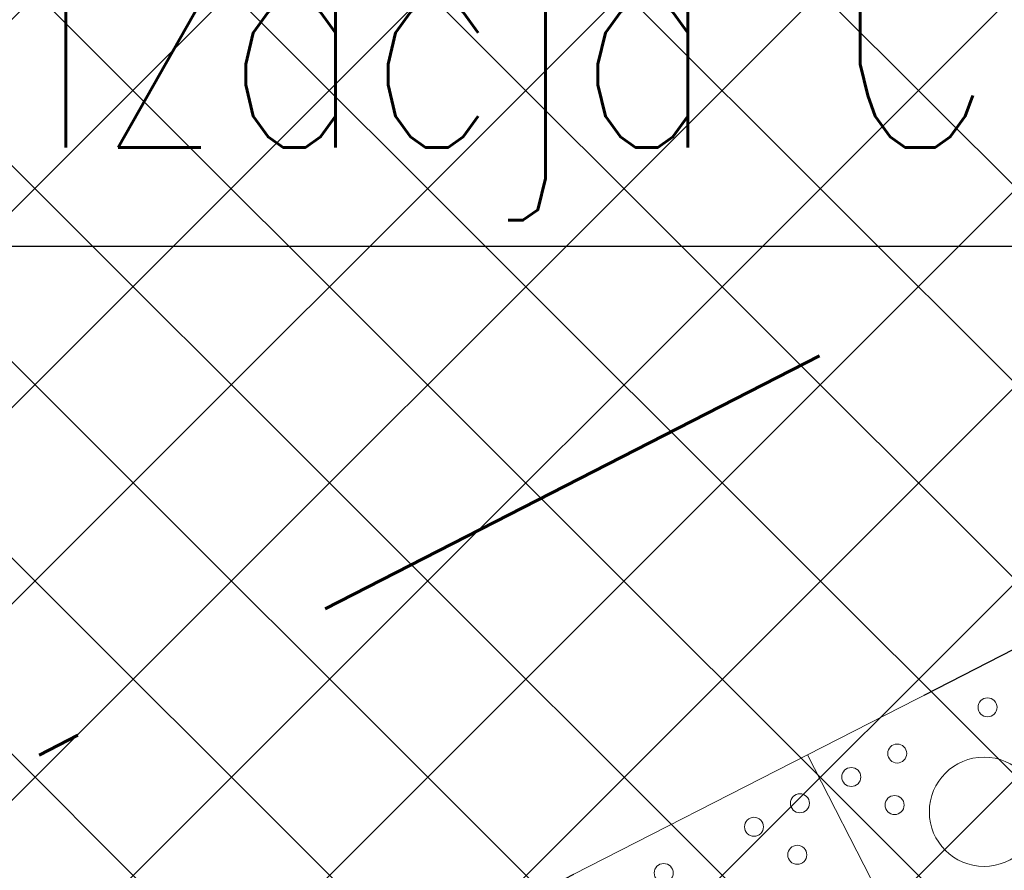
# Model space of a CAD drawing. Header units: metres. Extents: x 7472034 to 8439876, y 5890181 to 5961460.
# Tile 137 of 202: x 8439526.43 to 8439528.69, y 5890378.38 to 5890380.33. Entities that reach past the tile are written whole.
import ezdxf

# ---------------------------------------------------------------- set-up
doc = ezdxf.new("R2010")
doc.units = ezdxf.units.M
doc.header["$MEASUREMENT"] = 0
for name, pattern in [('$0$L218_500', [1, 0.5, -0.5]), ('ACAD_ISO03W100', [30, 12, -18]), ('DASHDOT', [25.399999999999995, 12.7, -6.349999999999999, 0, -6.349999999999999]), ('DASHED', [19.049999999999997, 12.7, -6.349999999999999])]:
    doc.linetypes.add(name, pattern=pattern)
doc.layers.get('0').update_dxf_attribs({"linetype": 'CONTINUOUS', "lineweight": 5})
doc.layers.get('Defpoints').update_dxf_attribs({"linetype": 'CONTINUOUS'})
for name, color, linetype, lineweight in [('### Krawężnik', 6, 'CONTINUOUS', 35), ('_IS.TCH.V.oddzialywanie', 30, 'DASHED', 60), ('_IS_kd_krata', 114, 'CONTINUOUS', 30), ('E_OPIS_170', 170, 'CONTINUOUS', 30), ('KOLOR-OBIEKT', 21, 'CONTINUOUS', 13), ('ZAG-obrys 018 wymiary', 7, 'CONTINUOUS', 18), ('ZAG-OPIS_020', 7, 'CONTINUOUS', 25)]:
    doc.layers.add(name, color=color, linetype=linetype, lineweight=lineweight)
doc.layers.add('100_rzut_wym_wew', color=7, linetype='CONTINUOUS')
doc.layers.add('_IS.BLOK.KD.doziemne', color=7, linetype='CONTINUOUS')
doc.styles.add('DIM', font='simplex.shx', dxfattribs={"width": 0.8})
doc.styles.add('ROMANS', font='ROMANS.shx', dxfattribs={"width": 0.8})
doc.styles.add('RS', font='Romans.shx', dxfattribs={"width": 0.7})
doc.dimstyles.new('1', dxfattribs={"dimscale": 0.04, "dimtxt": 5, "dimasz": 25, "dimexe": 1, "dimexo": 0, "dimgap": 1, "dimtad": 1, "dimdec": 1, "dimrnd": 0.5, "dimdsep": 46, "dimtxsty": 'ROMANS', "dimcen": 0, "dimclrt": 2, "dimadec": 0, "dimazin": 0, "dimtfac": 1, "dimtdec": 1, "dimtofl": 0, "dimtmove": 2, "dimatfit": 3, "dimfxl": 0, "dimtolj": 1, "dimarcsym": 0})
doc.dimstyles.new('DIM-WEW_500', dxfattribs={"dimscale": 5, "dimtxt": 18, "dimasz": 10, "dimexe": 4, "dimexo": 8, "dimgap": 5, "dimtad": 1, "dimlfac": 0.01, "dimzin": 9, "dimdsep": 46, "dimtxsty": 'DIM', "dimblk": 'ARCHTICK', "dimcen": 5, "dimclrt": 112, "dimadec": 4, "dimazin": 2, "dimtfac": 4, "dimtmove": 0, "dimatfit": 3, "dimldrblk": 'ARCHTICK', "dimfxl": 0, "dimtolj": 1, "dimlwd": 13, "dimarcsym": 0})
pattern_1 = [(45, (967499.2092647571, -71042.97165620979), (-0.2245064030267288, 0.2245064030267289), []), (135, (967499.2092647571, -71042.97165620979), (-0.2245064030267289, -0.2245064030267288), [])]

# ---------------------------------------------------------------- blocks, each defined once
blk = doc.blocks.new('_Oblique')
at = {"color": 0, "linetype": 'ByBlock', "lineweight": -2}
blk.add_line((-0.5, -0.5), (0.5, 0.5), dxfattribs=at)
blk = doc.blocks.new('*D57')
at = {"layer": 'Defpoints', "color": 0, "linetype": 'Continuous'}
for p in [(8439539.50265294, 5890379.021735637, 7.079631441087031e-07), (8439518.672365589, 5890368.360632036), (8439519.01227277, 5890367.69650152)]:
    blk.add_point(p, dxfattribs=at)
at = {"layer": 'ZAG-obrys 018 wymiary', "color": 0, "linetype": 'Continuous', "lineweight": 13}
blk.add_line((8439539.84256012, 5890378.357605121), (8439519.01227277, 5890367.69650152), dxfattribs=at)
at = {"layer": 'ZAG-obrys 018 wymiary', "color": 0, "linetype": 'Continuous', "lineweight": -2}
for p, q in [((8439539.84256012, 5890378.357605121), (8439540.024801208, 5890378.001531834)), ((8439519.01227277, 5890367.69650152), (8439519.194513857, 5890367.340428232))]:
    blk.add_line(p, q, dxfattribs=at)
at = {"layer": 'ZAG-obrys 018 wymiary', "color": 0, "linetype": 'Continuous', "lineweight": 13, "xscale": 0.3, "yscale": 0.3, "zscale": 0.3}
for p, rotation in [((8439539.84256012, 5890378.357605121), 27.10372084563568), ((8439519.01227277, 5890367.69650152), 207.1037208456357)]:
    blk.add_blockref('_Oblique', p, dxfattribs=dict(at, rotation=rotation))
at = {"layer": 'ZAG-obrys 018 wymiary', "color": 112, "linetype": 'Continuous', "lineweight": 25, "insert": (8439529.154054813, 5890373.561163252), "char_height": 0.8, "attachment_point": 5, "rotation": 27.103720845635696, "style": 'RS'}
blk.add_mtext('\\A1;23.4', dxfattribs=at)
blk = doc.blocks.new('_ArchTick')
at = {"layer": '100_rzut_wym_wew', "color": 0, "linetype": 'Continuous', "const_width": 0.15}
blk.add_lwpolyline([(-0.5, -0.5), (0.5, 0.5)], dxfattribs=at)
blk = doc.blocks.new('A$C1D2679FE')
at = {"layer": 'KOLOR-OBIEKT', "lineweight": 9, "ltscale": 200}
h = blk.add_hatch(dxfattribs=at)
h.set_pattern_fill('ANSI37', color=253, scale=0.1, angle=16)
h.set_pattern_definition([(61, (-7471780.020262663, -5961378.212846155), (-0.2776917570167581, 0.153927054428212), []), (151, (-7471780.020262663, -5961378.212846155), (-0.153927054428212, -0.2776917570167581), [])])
edge = h.paths.add_edge_path()
edge.add_line((196.975401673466, 33.54016214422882), (192.3495923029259, 34.13512154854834))
edge.add_line((192.3495923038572, 34.13512154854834), (187.7176397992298, 34.7308710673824))
edge.add_line((187.7176398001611, 34.7308710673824), (178.5077782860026, 36.15998750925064))
edge.add_line((178.5077782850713, 36.15998750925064), (176.6601969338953, 36.5026140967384))
edge.add_arc((181.3685569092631, 38.18527459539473), 5.000000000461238, 199.6657310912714, 261.1796204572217)
edge.add_line((180.6018702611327, 33.24440507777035), (187.358021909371, 32.19603671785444))
edge.add_line((187.3580219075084, 32.19603671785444), (192.0230219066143, 31.59603671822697))
edge.add_line((192.0230219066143, 31.59603671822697), (196.6880219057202, 30.9960367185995))
edge.add_line((196.6880219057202, 30.9960367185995), (201.9780219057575, 30.48103671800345))
edge.add_line((201.9780219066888, 30.48103671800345), (207.2680219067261, 29.96603671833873))
edge.add_line((207.2680219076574, 29.96603671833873), (216.468021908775, 29.35603671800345))
edge.add_line((216.4680219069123, 29.35603671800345), (221.8830219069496, 29.11103671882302))
edge.add_line((221.8830219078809, 29.11103671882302), (227.2980219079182, 28.86603671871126))
edge.add_line((227.2980219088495, 28.86603671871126), (233.718021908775, 28.60103671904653))
edge.add_line((233.7180219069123, 28.60103671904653), (240.1380219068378, 28.33603671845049))
edge.add_line((240.1380219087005, 28.33603671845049), (245.3280219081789, 28.076036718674))
edge.add_line((245.3280219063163, 28.076036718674), (246.1380219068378, 28.00603671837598))
edge.add_line((246.1380219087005, 28.00603671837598), (248.4280219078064, 27.98603671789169))
edge.add_line((248.4280219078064, 27.98603671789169), (251.4080219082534, 28.33603671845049))
edge.add_line((251.4080219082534, 28.33603671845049), (255.3380219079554, 29.13603671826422))
edge.add_line((255.3380219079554, 29.13603671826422), (258.1480219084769, 30.35603671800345))
edge.add_line((258.1480219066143, 30.35603671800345), (260.6280219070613, 32.076036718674))
edge.add_line((260.6280219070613, 32.076036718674), (262.7080219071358, 34.29603671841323))
edge.add_line((262.7080219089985, 34.29603671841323), (264.3880219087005, 36.826036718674))
edge.add_line((264.3880219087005, 36.826036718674), (265.608021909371, 39.59603671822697))
edge.add_line((265.6080219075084, 39.59603671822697), (266.4080219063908, 42.53603671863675))
edge.add_line((266.4080219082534, 42.53603671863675), (266.6380219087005, 45.60603671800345))
edge.add_line((266.6380219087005, 45.60603671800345), (266.3380219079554, 48.59603671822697))
edge.add_line((266.3380219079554, 48.59603671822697), (265.628021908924, 51.53603671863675))
edge.add_line((265.6280219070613, 51.53603671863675), (264.5280219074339, 54.28603671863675))
edge.add_line((264.5280219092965, 54.28603671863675), (263.3880219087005, 57.11603671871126))
edge.add_line((263.3880219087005, 57.11603671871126), (262.5430219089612, 59.47103671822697))
edge.add_line((262.5430219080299, 59.47103671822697), (261.6980219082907, 61.826036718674))
edge.add_line((261.6980219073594, 61.826036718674), (260.5980219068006, 65.15103671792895))
edge.add_line((260.5980219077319, 65.15103671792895), (259.4980219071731, 68.47603671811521))
edge.add_line((259.4980219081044, 68.47603671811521), (257.3916487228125, 67.77919145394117))
edge.add_line((257.3916487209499, 67.77919145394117), (258.1675714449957, 64.34697791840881))
edge.add_line((258.167571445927, 64.34697791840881), (259.2776264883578, 60.99158426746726))
edge.add_line((259.2776264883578, 60.99158426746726), (260.1334384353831, 58.60645156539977))
edge.add_line((260.1334384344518, 58.60645156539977), (260.9950570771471, 56.20513570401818))
edge.add_line((260.9950570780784, 56.20513570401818), (262.1522789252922, 53.33238322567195))
edge.add_line((262.1522789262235, 53.33238322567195), (263.1827648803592, 50.75616833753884))
edge.add_line((263.1827648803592, 50.75616833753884), (263.8083402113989, 48.16575780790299))
edge.add_line((263.8083402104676, 48.16575780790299), (264.0684198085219, 45.57363114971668))
edge.add_line((264.0684198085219, 45.57363114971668), (263.8734869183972, 42.97170083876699))
edge.add_line((263.8734869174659, 42.97170083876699), (263.1880731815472, 40.45280535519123))
edge.add_line((263.1880731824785, 40.45280535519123), (262.1337886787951, 38.05906103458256))
edge.add_line((262.1337886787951, 38.05906103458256), (260.6936748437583, 35.89031817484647))
edge.add_line((260.6936748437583, 35.89031817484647), (258.9457271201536, 34.02472012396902))
edge.add_line((258.9457271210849, 34.02472012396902), (256.8967191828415, 32.60363397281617))
edge.add_line((256.8967191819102, 32.60363397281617), (254.5645412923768, 31.59108698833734))
edge.add_line((254.5645412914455, 31.59108698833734), (251.0026761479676, 30.86602538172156))
edge.add_line((251.0026761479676, 30.86602538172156), (248.2893446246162, 30.54734550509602))
edge.add_line((248.2893446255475, 30.54734550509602), (246.2595893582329, 30.56507262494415))
edge.add_line((246.2595893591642, 30.56507262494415), (245.5023283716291, 30.63051493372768))
edge.add_line((245.5023283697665, 30.63051493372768), (240.2548571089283, 30.89339403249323))
edge.add_line((240.2548571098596, 30.89339403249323), (233.8236017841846, 31.1588586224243))
edge.add_line((233.8236017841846, 31.1588586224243), (227.4086662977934, 31.42364957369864))
edge.add_line((227.4086662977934, 31.42364957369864), (221.9987299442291, 31.66842047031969))
edge.add_line((221.9987299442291, 31.66842047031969), (217.4544723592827, 31.90290945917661))
edge.add_line((217.4544723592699, 31.90290945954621), (217.0910134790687, 31.92589690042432))
edge.add_line((217.0910134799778, 31.92589689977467), (214.8768218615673, 32.06593639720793))
edge.add_line((214.876821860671, 32.06593639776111), (207.0033997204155, 32.56390146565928))
edge.add_line((207.0033997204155, 32.56390146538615), (202.2260741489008, 33.02899081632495))
edge.add_line((202.2260741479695, 33.02899081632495), (196.975401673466, 33.54016214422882))
blk = doc.blocks.new('*U25')
at = {"lineweight": 5}
for p, q in [((0, 13799.40002381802), (0, 13199.39999997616)), ((0, 13199.40002381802), (0, 12599.39999997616)), ((1200.000047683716, 13199.40002381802), (0, 13199.40002381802)), ((0, 13199.39999997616), (1200.000047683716, 13199.39999997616))]:
    blk.add_line(p, q, dxfattribs=at)
for centre, radius in [((90.93635795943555, 13615.40001189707), 21.73927789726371), ((300.000023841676, 13499.40001189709), 125), ((90.93635795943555, 13383.4000118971), 21.73927789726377), ((193.127355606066, 13324.40001189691), 21.73927789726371), ((90.93635795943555, 13265.40001189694), 21.73927789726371), ((90.93635795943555, 13133.40001189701), 21.7392778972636), ((193.127355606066, 13074.40001189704), 21.73927789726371), ((90.93635795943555, 13015.40001189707), 21.73927789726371), ((90.93635795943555, 12783.4000118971), 21.73927789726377)]:
    blk.add_circle(centre, radius, dxfattribs=at)
blk = doc.blocks.new('JPII.KD_aktualizacja rzędnych_20.12.2024')
at = {"linetype": 'ACAD_ISO03W100', "ltscale": 0.05, "elevation": 7.079631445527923e-07}
blk.add_lwpolyline([(8438677.694513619, 5890679.101824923), (8438679.881406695, 5890674.828945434), (8438659.051119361, 5890664.167841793), (8438656.86422629, 5890668.44072127), (8438677.694513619, 5890679.101824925)], dxfattribs=at)
at = {"layer": '_IS.TCH.V.oddzialywanie', "color": 150, "linetype": 'DASHDOT', "ltscale": 0.1, "elevation": 7.079631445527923e-07}
blk.add_lwpolyline([(8438658.703454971, 5890663.091213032), (8438680.958035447, 5890674.481281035), (8438678.042178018, 5890680.178453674), (8438655.787597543, 5890668.78838567)], close=True, dxfattribs=at)
at = {"layer": '_IS_kd_krata', "color": 124, "xscale": 0.001, "yscale": 0.001, "zscale": 0.001, "rotation": 297.1037209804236}
blk.add_blockref('*U25', (8438656.864760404, 5890668.440994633, 7.079631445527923e-07), dxfattribs=at)
blk = doc.blocks.new('Elektryk_v3')
at = {"layer": 'E_OPIS_170', "color": 0, "lineweight": 20, "insert": (15.41653531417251, -73.76830011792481), "char_height": 0.4999999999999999, "width": 5.208849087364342, "attachment_point": 1, "style": 'ROMANS'}
blk.add_mtext('{\\W0.8;Kanalizacja CCTV}', dxfattribs=at)
at = {"layer": 'E_OPIS_170', "color": 0, "lineweight": 20, "annotation_type": 0, "has_hookline": 1, "hookline_direction": 0, "text_width": 5.123809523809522}
blk.add_leader([(11.78449639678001, -73.24424765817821), (15.25899823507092, -74.49455454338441), (15.65899823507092, -74.49455454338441)], dimstyle='1', override={"dimasz": 10}, dxfattribs=at)

msp = doc.modelspace()

# ---------------------------------------------------------------- hatches: boundary and pattern name
at = {"layer": 'KOLOR-OBIEKT', "lineweight": 9}
h = msp.add_hatch(dxfattribs=at)
h.set_pattern_fill('ANSI37', color=73, scale=0.1)
h.set_pattern_definition(pattern_1)
edge = h.paths.add_edge_path()
edge.add_arc((8439443.60123986, 5890379.17988472), 6.652831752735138, 296.7043321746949, 335.0331150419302)
edge.add_arc((8439476.194075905, 5890367.917634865), 27.87464989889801, 155.1393615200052, 162.3446315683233, ccw=False)
edge.add_arc((8439457.399943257, 5890376.211109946), 7.345078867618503, 127.98309878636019, 152.2023641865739, ccw=False)
edge.add_arc((8439457.741930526, 5890376.488713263), 7.349948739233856, 107.1989600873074, 131.4182254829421, ccw=False)
edge.add_line((8439455.568618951, 5890383.509999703), (8439473.898437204, 5890392.710084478))
edge.add_arc((8439481.742870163, 5890376.384611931), 18.11232128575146, 99.26977735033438, 115.6644084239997, ccw=False)
edge.add_line((8439478.825278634, 5890394.260401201), (8439481.377171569, 5890394.321440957))
edge.add_arc((8439482.909595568, 5890377.390082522), 17.00056533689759, 88.22393661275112, 95.17163768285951, ccw=False)
edge.add_arc((8439482.561499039, 5890405.235869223), 10.88860248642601, 274.6092070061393, 298.9976789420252)
edge.add_arc((8443006.923870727, 5883371.657126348), 7856.29059094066, 116.59181359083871, 116.61107962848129, ccw=False)
edge.add_arc((8439465.895823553, 5890431.340313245), 42.15757971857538, 305.2087751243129, 306.7865132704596)
edge.add_arc((8439488.80074795, 5890400.283338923), 3.577668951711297, 310.8590814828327, 340.7280968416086)
edge.add_line((8439492.177934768, 5890399.102523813), (8439493.275267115, 5890403.980640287))
edge.add_line((8439493.275267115, 5890403.980640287), (8439502.266345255, 5890408.28072203))
edge.add_line((8439502.266345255, 5890408.28072203), (8439504.844191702, 5890407.694009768))
edge.add_line((8439504.844191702, 5890407.694009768), (8439506.125281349, 5890405.329609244))
edge.add_arc((8439507.019670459, 5890405.776898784), 0.9999999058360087, 206.5699188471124, 283.6833393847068)
edge.add_line((8439507.256226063, 5890404.805280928), (8439511.624560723, 5890406.970734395))
edge.add_line((8439511.624560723, 5890406.970734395), (8439511.39896348, 5890407.420225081))
edge.add_line((8439511.39896348, 5890407.420225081), (8439510.561982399, 5890407.017405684))
edge.add_line((8439510.561982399, 5890407.017405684), (8439509.330427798, 5890409.481424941))
edge.add_line((8439509.330427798, 5890409.481424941), (8439512.635426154, 5890411.138401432))
edge.add_line((8439512.635426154, 5890411.138401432), (8439512.638568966, 5890411.136467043))
edge.add_line((8439512.638568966, 5890411.136467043), (8439515.998443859, 5890412.829496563))
edge.add_line((8439515.998443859, 5890412.829496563), (8439517.239018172, 5890410.325621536))
edge.add_line((8439517.239018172, 5890410.325621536), (8439513.919446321, 5890408.633274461))
edge.add_line((8439513.919446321, 5890408.633274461), (8439514.091312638, 5890408.235941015))
edge.add_line((8439514.091312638, 5890408.235941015), (8439518.839102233, 5890410.604261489))
edge.add_line((8439518.839102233, 5890410.604261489), (8439518.585943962, 5890412.843737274))
edge.add_line((8439518.585943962, 5890412.843737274), (8439518.274555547, 5890413.628049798))
edge.add_line((8439518.274555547, 5890413.628049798), (8439517.839658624, 5890414.494365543))
edge.add_line((8439517.839658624, 5890414.494365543), (8439524.310164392, 5890417.742607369))
edge.add_line((8439524.310164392, 5890417.742607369), (8439525.122207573, 5890416.124990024))
edge.add_line((8439525.122207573, 5890416.124990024), (8439526.840645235, 5890414.670893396))
edge.add_line((8439526.840645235, 5890414.670893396), (8439527.244697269, 5890414.489695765))
edge.add_arc((8439552.769967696, 5890317.570311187), 100.2242811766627, 102.79246926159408, 104.75471345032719, ccw=False)
edge.add_arc((8439529.321881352, 5890420.105147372), 4.960037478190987, 284.6730648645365, 320.3902958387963)
edge.add_arc((8435016.013859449, 5889290.11735932), 4655.555010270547, 14.00691021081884, 14.04831962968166)
edge.add_line((8439532.327549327, 5890420.207226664), (8439525.877549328, 5890423.127226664))
edge.add_line((8439525.877549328, 5890423.127226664), (8439431.028022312, 5890376.803268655))
edge.add_line((8439431.028022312, 5890376.803268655), (8439435.479127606, 5890375.417226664))
edge.add_line((8439435.479127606, 5890375.417226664), (8439446.590932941, 5890373.236661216))
edge = h.paths.add_edge_path()
edge.add_arc((8439530.228804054, 5890405.916425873), 3.001836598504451, 99.44813666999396, 208.2631515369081)
edge.add_line((8439527.5848402, 5890404.494990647), (8439533.209264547, 5890393.206690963))
edge.add_line((8439533.209264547, 5890393.206690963), (8439519.17443581, 5890386.185049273))
edge.add_line((8439519.17443581, 5890386.185049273), (8439523.57812012, 5890377.411604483))
edge.add_line((8439523.57812012, 5890377.411604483), (8439517.455507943, 5890374.324033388))
edge.add_line((8439517.455507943, 5890374.324033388), (8439517.445860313, 5890374.319191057))
edge.add_line((8439517.445860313, 5890374.319191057), (8439517.33905848, 5890374.265585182))
edge.add_line((8439517.33905848, 5890374.265585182), (8439516.815779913, 5890375.308140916))
edge.add_line((8439516.815779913, 5890375.308140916), (8439511.370501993, 5890372.574998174))
edge.add_line((8439511.370501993, 5890372.574998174), (8439511.888417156, 5890371.529804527))
edge.add_line((8439511.888417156, 5890371.529804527), (8439506.425671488, 5890368.787948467))
edge.add_line((8439506.425671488, 5890368.787948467), (8439505.890341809, 5890369.841556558))
edge.add_line((8439505.890341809, 5890369.841556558), (8439505.8884594, 5890369.869391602))
edge.add_line((8439505.8884594, 5890369.869391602), (8439500.283276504, 5890366.97762632))
edge.add_line((8439500.283276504, 5890366.97762632), (8439519.478066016, 5890366.160130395))
edge.add_line((8439519.478066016, 5890366.160130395), (8439542.767549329, 5890378.417226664))
edge.add_line((8439542.767549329, 5890378.417226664), (8439538.675788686, 5890394.802262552))
edge.add_line((8439538.675788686, 5890394.802262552), (8439537.066416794, 5890401.238139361))
edge.add_line((8439537.066416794, 5890401.238139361), (8439535.557306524, 5890407.69906358))
edge.add_arc((8439531.145391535, 5890400.872499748), 8.128158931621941, 57.12596579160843, 99.98506404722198)
edge = h.paths.add_edge_path()
edge.add_line((8439470.194509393, 5890384.137651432), (8439461.355169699, 5890379.697090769))
edge.add_line((8439461.355169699, 5890379.697090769), (8439460.080861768, 5890379.068371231))
edge.add_line((8439460.080861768, 5890379.068371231), (8439457.869254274, 5890377.642639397))
edge.add_arc((8439460.609507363, 5890373.444653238), 5.013190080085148, 123.1346622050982, 204.022759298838)
edge.add_line((8439456.030540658, 5890371.403786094), (8439459.447549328, 5890370.707226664))
edge.add_line((8439459.447549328, 5890370.707226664), (8439480.497107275, 5890367.736747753))
edge.add_line((8439480.497107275, 5890367.736747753), (8439497.963342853, 5890367.082590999))
edge.add_line((8439497.963342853, 5890367.082590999), (8439496.62020549, 5890369.722641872))
edge.add_line((8439496.62020549, 5890369.722641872), (8439494.91788047, 5890373.087302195))
edge.add_arc((8439489.468037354, 5890366.363615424), 8.654984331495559, 50.97371617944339, 58.22889977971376)
edge.add_line((8439494.025120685, 5890373.721722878), (8439490.036071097, 5890376.575637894))
edge.add_line((8439490.036071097, 5890376.575637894), (8439489.954459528, 5890375.592465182))
edge.add_line((8439489.954459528, 5890375.592465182), (8439490.917133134, 5890375.538648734))
edge.add_line((8439490.917133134, 5890375.538648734), (8439490.678913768, 5890371.956837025))
edge.add_line((8439490.678913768, 5890371.956837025), (8439482.55041443, 5890372.440399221))
edge.add_line((8439482.55041443, 5890372.440399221), (8439482.851718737, 5890376.020734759))
edge.add_line((8439482.851718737, 5890376.020734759), (8439487.354100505, 5890375.749064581))
edge.add_line((8439487.354100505, 5890375.749064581), (8439487.521080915, 5890378.34061919))
edge.add_line((8439487.521080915, 5890378.34061919), (8439481.803471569, 5890382.401025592))
edge.add_arc((8439487.942466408, 5890392.088814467), 11.46911116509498, 231.6002274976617, 237.6382272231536, ccw=False)
edge.add_line((8439480.818489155, 5890383.100518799), (8439480.351152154, 5890383.41057529))
edge.add_line((8439480.351152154, 5890383.41057529), (8439479.210044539, 5890382.939428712))
edge.add_line((8439479.210044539, 5890382.939428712), (8439480.412913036, 5890383.399613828))
edge.add_arc((8439474.682487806, 5890375.167564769), 10.03017472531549, 55.15777404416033, 116.5800473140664)
h.paths.add_polyline_path([(8439461.898919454, 5890370.792156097), (8439462.257176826, 5890373.552492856)], flags=16)
h = msp.add_hatch(dxfattribs=at)
h.set_pattern_fill('ANSI37', color=253, scale=0.1)
h.set_pattern_definition(pattern_1)
edge = h.paths.add_edge_path()
edge.add_arc((8439529.163071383, 5890420.279666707), 5.193757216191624, 276.50229096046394, 320.0240354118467, ccw=False)
edge.add_line((8439529.751227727, 5890415.119319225), (8439525.812744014, 5890414.153171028))
edge.add_line((8439525.812744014, 5890414.153171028), (8439519.208160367, 5890410.804184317))
edge.add_line((8439519.208160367, 5890410.804184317), (8439517.988028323, 5890410.126512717))
edge.add_line((8439517.988028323, 5890410.126512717), (8439514.091312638, 5890408.235941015))
edge.add_line((8439514.091312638, 5890408.235941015), (8439511.613697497, 5890406.992378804))
edge.add_line((8439511.613697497, 5890406.992378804), (8439509.258949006, 5890405.810485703))
edge.add_line((8439509.258949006, 5890405.810485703), (8439507.371756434, 5890404.83508177))
edge.add_arc((8439506.940777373, 5890405.737469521), 1.000023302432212, 206.5712342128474, 295.5290722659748, ccw=False)
edge.add_line((8439506.046377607, 5890405.290148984), (8439504.844186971, 5890407.693988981))
edge.add_line((8439504.844186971, 5890407.693988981), (8439502.261629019, 5890408.281795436))
edge.add_line((8439502.261629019, 5890408.281795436), (8439499.350132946, 5890407.011538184))
edge.add_line((8439499.350132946, 5890407.011538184), (8439493.30510976, 5890403.995621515))
edge.add_line((8439493.30510976, 5890403.995621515), (8439492.177918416, 5890399.102451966))
edge.add_arc((8439488.801253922, 5890400.282879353), 3.577047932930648, 293.05521913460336, 340.73119789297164, ccw=False)
edge.add_line((8439490.202090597, 5890396.991537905), (8439487.801423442, 5890395.78932472))
edge.add_arc((8439482.51122255, 5890404.317896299), 10.03607286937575, 278.1216072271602, 301.8109775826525, ccw=False)
edge.add_line((8439483.9290645, 5890394.382480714), (8439478.825278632, 5890394.260401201))
edge.add_arc((8439481.742870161, 5890376.384611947), 18.11232126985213, 99.26977735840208, 115.6644084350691)
edge.add_line((8439473.898437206, 5890392.710084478), (8439455.537130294, 5890383.494194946))
edge.add_arc((8439458.368862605, 5890375.380272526), 8.593860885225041, 109.2388197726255, 150.5606865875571)
edge.add_line((8439450.884668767, 5890379.604167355), (8439456.921008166, 5890377.849276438))
edge.add_line((8439456.921008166, 5890377.849276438), (8439458.055979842, 5890377.519316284))
edge.add_arc((8439462.056345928, 5890374.376166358), 5.087466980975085, 112.4172144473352, 141.842727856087, ccw=False)
edge.add_line((8439460.116249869, 5890379.079181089), (8439470.201913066, 5890384.141371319))
edge.add_arc((8439474.670732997, 5890375.058466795), 10.12272227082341, 52.60385305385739, 116.19734301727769, ccw=False)
edge.add_line((8439480.818489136, 5890383.100518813), (8439494.035062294, 5890373.735722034))
edge.add_arc((8439499.404929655, 5890380.165137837), 8.376924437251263, 230.1312663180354, 239.1071883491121)
edge.add_arc((8439492.046879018, 5890368.073539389), 5.778072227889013, 28.405105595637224, 58.05675779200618, ccw=False)
edge.add_line((8439497.129307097, 5890370.822183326), (8439498.920012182, 5890367.249241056))
edge.add_line((8439498.920012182, 5890367.249241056), (8439502.137476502, 5890368.864147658))
edge.add_line((8439502.137476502, 5890368.864147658), (8439500.881438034, 5890371.366619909))
edge.add_arc((8439501.41146424, 5890371.651481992), 0.6017260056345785, 32.69127385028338, 208.2557647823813, ccw=False)
edge.add_line((8439501.917872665, 5890371.97648152), (8439503.213570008, 5890369.395299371))
edge.add_line((8439503.213570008, 5890369.395299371), (8439521.788261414, 5890378.745992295))
edge.add_line((8439521.788261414, 5890378.745992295), (8439512.863585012, 5890396.520876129))
edge.add_arc((8439515.497668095, 5890397.863594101), 2.956566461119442, 115.92003145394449, 207.0101116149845, ccw=False)
edge.add_line((8439514.20530482, 5890400.522744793), (8439524.043376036, 5890405.489377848))
edge.add_line((8439524.043376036, 5890405.489377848), (8439526.586557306, 5890407.103247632))
edge.add_line((8439526.586557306, 5890407.103247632), (8439529.129738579, 5890408.717117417))
edge.add_arc((8439531.212438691, 5890401.016589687), 7.97720296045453, 58.08019787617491, 105.13424418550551, ccw=False)
edge.add_line((8439535.43023892, 5890407.787551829), (8439533.14312037, 5890416.942853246))
edge = h.paths.add_edge_path(flags=16)
edge.add_line((8439502.061371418, 5890393.458260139), (8439496.04637926, 5890390.43770596))
edge.add_arc((8439496.464019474, 5890389.751908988), 0.8029575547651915, 121.3407965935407, 301.694103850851)
edge.add_line((8439496.8858806, 5890389.068700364), (8439502.900872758, 5890392.089254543))
edge.add_arc((8439502.27990767, 5890392.650368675), 0.83692694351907, 317.898520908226, 465.1363795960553)
edge = h.paths.add_edge_path(flags=16)
edge.add_line((8439505.00109902, 5890384.089630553), (8439500.444638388, 5890381.798632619))
edge.add_arc((8439500.084983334, 5890382.51322949), 0.8000002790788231, 116.620304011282, 296.7160130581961, ccw=False)
edge.add_line((8439499.72652247, 5890383.228426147), (8439504.283989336, 5890385.517420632))
edge.add_arc((8439504.642916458, 5890384.80371257), 0.7988791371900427, -63.361719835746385, 116.69803695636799, ccw=False)
at = {"layer": 'KOLOR-OBIEKT', "lineweight": 9, "ltscale": 200}
h = msp.add_hatch(dxfattribs=at)
h.set_pattern_fill('ANSI37', color=231, scale=0.1)
h.set_pattern_definition([(45, (967499.202946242, -71042.94610979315), (-0.2245064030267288, 0.2245064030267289), []), (135, (967499.202946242, -71042.94610979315), (-0.2245064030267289, -0.2245064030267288), [])])
edge = h.paths.add_edge_path()
edge.add_line((8439512.863585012, 5890396.520876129), (8439521.788261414, 5890378.745992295))
edge.add_line((8439521.788261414, 5890378.745992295), (8439503.213570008, 5890369.395299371))
edge.add_line((8439503.213570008, 5890369.395299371), (8439501.917872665, 5890371.97648152))
edge.add_arc((8439501.411425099, 5890371.65154851), 0.6017230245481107, 32.6839302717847, 208.2631083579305)
edge.add_line((8439500.881438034, 5890371.366619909), (8439502.137476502, 5890368.864147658))
edge.add_line((8439502.137476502, 5890368.864147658), (8439498.920012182, 5890367.249241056))
edge.add_line((8439498.920012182, 5890367.249241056), (8439497.129307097, 5890370.822183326))
edge.add_line((8439497.129307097, 5890370.822183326), (8439495.555644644, 5890372.655868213))
edge.add_line((8439495.555644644, 5890372.655868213), (8439494.901445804, 5890373.120452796))
edge.add_line((8439494.901445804, 5890373.120452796), (8439497.963342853, 5890367.082590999))
edge.add_line((8439497.963342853, 5890367.082590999), (8439500.283276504, 5890366.97762632))
edge.add_line((8439500.283276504, 5890366.97762632), (8439505.893878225, 5890369.872187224))
edge.add_line((8439505.893878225, 5890369.872187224), (8439506.425671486, 5890368.787948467))
edge.add_line((8439506.425671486, 5890368.787948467), (8439511.888417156, 5890371.529804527))
edge.add_line((8439511.888417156, 5890371.529804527), (8439511.370501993, 5890372.574998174))
edge.add_line((8439511.370501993, 5890372.574998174), (8439516.815852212, 5890375.308177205))
edge.add_line((8439516.815852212, 5890375.308177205), (8439517.338986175, 5890374.26554889))
edge.add_line((8439517.338986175, 5890374.26554889), (8439523.580028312, 5890377.407811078))
edge.add_line((8439523.580028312, 5890377.407811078), (8439519.172527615, 5890386.188842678))
edge.add_line((8439519.172527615, 5890386.188842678), (8439530.098737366, 5890391.695090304))
edge.add_line((8439530.098737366, 5890391.695090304), (8439523.347480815, 5890405.140094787))
edge.add_line((8439523.347480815, 5890405.140094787), (8439514.198986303, 5890400.548291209))
edge.add_arc((8439515.544616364, 5890397.867007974), 3.00000000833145, 116.6502652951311, 206.6609883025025)
h.paths.add_polyline_path([(8439514.64326723, 5890399.651613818), (8439522.901414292, 5890403.796535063), (8439528.750976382, 5890392.142141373), (8439520.49282829, 5890387.997219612)], flags=16)

# ---------------------------------------------------------------- linework, layer by layer
at = {"linetype": 'ACAD_ISO03W100', "ltscale": 0.05, "elevation": 7.079631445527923e-07}
msp.add_lwpolyline([(8439537.315759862, 5890383.29461513), (8439539.502652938, 5890379.02173564), (8439518.672365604, 5890368.360632), (8439516.485472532, 5890372.633511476), (8439537.315759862, 5890383.294615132)], dxfattribs=at)
at = {"layer": '_IS.TCH.V.oddzialywanie', "color": 150, "linetype": 'DASHDOT', "ltscale": 0.1, "elevation": 7.079631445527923e-07}
msp.add_lwpolyline([(8439518.324701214, 5890367.284003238), (8439540.57928169, 5890378.674071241), (8439537.66342426, 5890384.37124388), (8439515.408843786, 5890372.981175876)], close=True, dxfattribs=at)

# ---------------------------------------------------------------- block references
at = {"layer": '### Krawężnik', "color": 1, "linetype": 'Continuous', "lineweight": 60, "ltscale": 0.2}
msp.add_blockref('A$C1D2679FE', (8439279.223208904, 5890335.266736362), dxfattribs=at)
at = {"layer": '_IS.BLOK.KD.doziemne', "linetype": '$0$L218_500'}
msp.add_blockref('JPII.KD_aktualizacja rzędnych_20.12.2024', (859.6212462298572, -295.8072097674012), dxfattribs=at)
at = {"layer": '_IS_kd_krata', "color": 124, "xscale": 0.001, "yscale": 0.001, "zscale": 0.001, "rotation": 297.1037209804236}
msp.add_blockref('*U25', (8439516.486006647, 5890372.63378484, 7.079631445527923e-07), dxfattribs=at)
at = {"layer": 'ZAG-OPIS_020', "lineweight": 25}
msp.add_blockref('Elektryk_v3', (8439509.580092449, 5890454.305613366), dxfattribs=at)

# ---------------------------------------------------------------- dimensions: what is measured, and where the dimension line sits
at = {"layer": 'ZAG-obrys 018 wymiary', "linetype": 'Continuous', "lineweight": 25}
dim = msp.add_aligned_dim(p1=(8439539.50265294, 5890379.021735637, 7.079631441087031e-07), p2=(8439518.672365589, 5890368.360632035), distance=0.7460604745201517, dimstyle='DIM-WEW_500', override={"dimscale": 0.1, "dimtxt": 8, "dimasz": 3, "dimgap": 2, "dimlfac": 1, "dimtxsty": 'RS', "dimblk1": 'Oblique', "dimblk2": 'Oblique', "dimsah": 1, "dimfxl": 50, "dimfxlon": 1}, dxfattribs=at)
dim.commit()
dim.dimension.update_dxf_attribs({"geometry": '*D57', "text_midpoint": (8439529.154054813, 5890373.561163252)})

doc.saveas('drawing.dxf')
